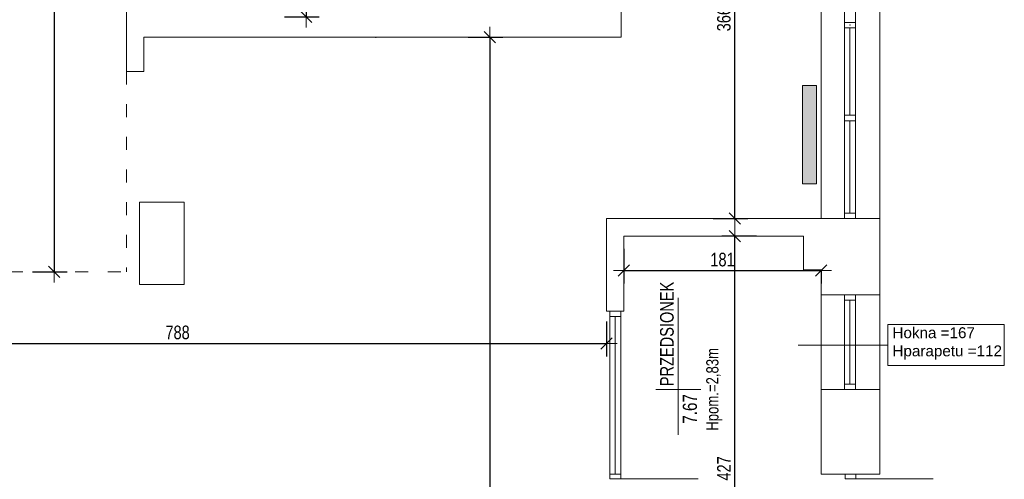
# Model space of a CAD drawing. Header units: millimetres. Extents: x 27490 to 108194, y -40520 to 41185.
# Tile 47 of 65: x 56931 to 57836, y -30321 to -29899. Entities that reach past the tile are written whole.
import ezdxf
from ezdxf.enums import TextEntityAlignment as Align

# ---------------------------------------------------------------- set-up
doc = ezdxf.new("R2010")
doc.units = ezdxf.units.MM
doc.linetypes.add('ACAD_ISO03W100', pattern=[30, 12, -18])
doc.layers.get('0').update_dxf_attribs({"lineweight": 18})
doc.layers.get('Defpoints').update_dxf_attribs({"lineweight": 18})
for name, color, linetype, lineweight in [('BA_met', 7, 'Continuous', 18), ('Cienka', 7, 'Continuous', 18), ('PG_WYMIARY', 1, 'Continuous', 18), ('PG_WYPOSAŻENIE', 1, 'Continuous', 18)]:
    doc.layers.add(name, color=color, linetype=linetype, lineweight=lineweight)
doc.styles.add('BIKTC', font='bikromsw.shx', dxfattribs={"width": 0.8})
doc.styles.add('BIKWYM', font='BIKROMSW.SHX', dxfattribs={"width": 0.8})
doc.styles.add('ROMANS', font='bikromsw.shx', dxfattribs={"width": 0.8})
doc.styles.get("Standard").update_dxf_attribs({"font": 'arial.ttf'})
doc.dimstyles.new('BA_KR_50', dxfattribs={"dimscale": 0.5, "dimtxt": 25, "dimasz": 1.666667, "dimexe": 24, "dimexo": 0, "dimgap": 0, "dimtad": 0, "dimdec": 1, "dimrnd": 0.5, "dimzin": 9, "dimdsep": 46, "dimtxsty": 'BIKWYM', "dimblk": 'WYM-KR', "dimcen": 0, "dimdle": 20, "dimclrd": 256, "dimclre": 256, "dimclrt": 7, "dimadec": 0, "dimazin": 0, "dimtfac": 0.033333, "dimtdec": 1, "dimtmove": 0, "dimatfit": 3, "dimldrblk": 'WYM-KR', "dimfxl": 40, "dimfxlon": 1, "dimtvp": 0.8, "dimtolj": 1, "dimarcsym": 0})

# ---------------------------------------------------------------- blocks, each defined once
blk = doc.blocks.new('bikmet')
blk.add_line((0, 1.65), (0, -1.65))
at = {"style": 'ROMANS', "width": 0.8}
blk.add_attdef('NRPOM', text='', height=1, dxfattribs=at).set_placement((-0.333, 0.333), align=Align.RIGHT)
blk.add_attdef('NWAPOM', (0.25, 0.333), '', height=1, dxfattribs=at)
blk.add_attdef('RAREA', text='', height=1.042, dxfattribs=at).set_placement((-0.333, -0.333), align=Align.TOP_RIGHT)
blk.add_attdef('PODLOGA', text='', height=1.042, dxfattribs=at).set_placement((0.25, -0.333), align=Align.TOP_LEFT)
blk = doc.blocks.new('WYM-KR')
at = {"linetype": 'ByBlock'}
blk.add_line((11.52, 0), (-11.52, 0), dxfattribs=at)
at = {"color": 7, "linetype": 'ByBlock'}
blk.add_line((6.24, 6.24), (-6.24, -6.24), dxfattribs=at)
blk = doc.blocks.new('*D581')
at = {"layer": 'Defpoints', "color": 0, "transparency": 16777216}
for p in [(57588.25, -30098), (57651.44, -30098), (57667.44, -30524.5)]:
    blk.add_point(p, dxfattribs=at)
at = {"layer": 'PG_WYMIARY', "lineweight": -2, "transparency": 16777216}
for p, q in [((57608.25, -30098), (57576.25, -30098)), ((57588.25, -30523.67), (57588.25, -30098.83)), ((57608.25, -30524.5), (57576.25, -30524.5))]:
    blk.add_line(p, q, dxfattribs=at)
at = {"layer": 'PG_WYMIARY', "lineweight": -2, "transparency": 16777216, "xscale": 0.8333333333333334, "yscale": 0.8333333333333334, "zscale": 0.8333333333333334}
for p, rotation in [((57588.25, -30098), 90), ((57588.25, -30524.5), 270)]:
    blk.add_blockref('WYM-KR', p, dxfattribs=dict(at, rotation=rotation))
at = {"layer": 'PG_WYMIARY', "color": 7, "transparency": 16777216, "insert": (57578.25, -30311.25), "char_height": 12.5, "attachment_point": 5, "rotation": 90, "style": 'BIKWYM'}
blk.add_mtext('\\A1;427', dxfattribs=at)
blk = doc.blocks.new('*D582')
at = {"layer": 'Defpoints', "color": 0, "transparency": 16777216}
for p in [(57486.44, -30098), (57667.44, -30129), (57667.44, -30129.72)]:
    blk.add_point(p, dxfattribs=at)
at = {"layer": 'PG_WYMIARY', "lineweight": -2, "transparency": 16777216}
for p, q in [((57486.44, -30109.72), (57486.44, -30141.72)), ((57487.28, -30129.72), (57666.61, -30129.72)), ((57667.44, -30129), (57667.44, -30141.72))]:
    blk.add_line(p, q, dxfattribs=at)
at = {"layer": 'PG_WYMIARY', "lineweight": -2, "transparency": 16777216, "xscale": 0.8333333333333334, "yscale": 0.8333333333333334, "zscale": 0.8333333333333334, "rotation": 180}
blk.add_blockref('WYM-KR', (57486.44, -30129.72), dxfattribs=at)
at = {"layer": 'PG_WYMIARY', "lineweight": -2, "transparency": 16777216, "xscale": 0.8333333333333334, "yscale": 0.8333333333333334, "zscale": 0.8333333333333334}
blk.add_blockref('WYM-KR', (57667.44, -30129.72), dxfattribs=at)
at = {"layer": 'PG_WYMIARY', "color": 7, "transparency": 16777216, "insert": (57576.94, -30119.72), "char_height": 12.5, "attachment_point": 5, "style": 'BIKWYM'}
blk.add_mtext('\\A1;181', dxfattribs=at)
blk = doc.blocks.new('*D583')
at = {"layer": 'Defpoints', "color": 0, "transparency": 16777216}
for p in [(57483.94, -29716), (57588.25, -29716), (57470.44, -30082)]:
    blk.add_point(p, dxfattribs=at)
at = {"layer": 'PG_WYMIARY', "lineweight": -2, "transparency": 16777216}
for p, q in [((57568.25, -29716), (57600.25, -29716)), ((57588.25, -30081.17), (57588.25, -29716.83)), ((57568.25, -30082), (57600.25, -30082))]:
    blk.add_line(p, q, dxfattribs=at)
at = {"layer": 'PG_WYMIARY', "lineweight": -2, "transparency": 16777216, "xscale": 0.8333333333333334, "yscale": 0.8333333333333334, "zscale": 0.8333333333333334}
for p, rotation in [((57588.25, -29716), 90), ((57588.25, -30082), 270)]:
    blk.add_blockref('WYM-KR', p, dxfattribs=dict(at, rotation=rotation))
at = {"layer": 'PG_WYMIARY', "color": 7, "transparency": 16777216, "insert": (57578.25, -29899), "char_height": 12.5, "attachment_point": 5, "rotation": 90, "style": 'BIKWYM'}
blk.add_mtext('\\A1;366', dxfattribs=at)
blk = doc.blocks.new('*D585')
at = {"layer": 'Defpoints', "color": 0, "transparency": 16777216}
for p in [(57047.94, -29784), (57047.94, -29897), (57194.52, -29897)]:
    blk.add_point(p, dxfattribs=at)
at = {"layer": 'PG_WYMIARY', "lineweight": -2, "transparency": 16777216}
for p, q in [((57174.52, -29784), (57206.52, -29784)), ((57194.52, -29784.83), (57194.52, -29896.17)), ((57174.52, -29897), (57206.52, -29897))]:
    blk.add_line(p, q, dxfattribs=at)
at = {"layer": 'PG_WYMIARY', "lineweight": -2, "transparency": 16777216, "xscale": 0.8333333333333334, "yscale": 0.8333333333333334, "zscale": 0.8333333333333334}
for p, rotation in [((57194.52, -29784), 90), ((57194.52, -29897), 270)]:
    blk.add_blockref('WYM-KR', p, dxfattribs=dict(at, rotation=rotation))
at = {"layer": 'PG_WYMIARY', "color": 7, "transparency": 16777216, "insert": (57184.52, -29840.5), "char_height": 12.5, "attachment_point": 5, "rotation": 90, "style": 'BIKWYM'}
blk.add_mtext('\\A1;113', dxfattribs=at)
blk = doc.blocks.new('*D593')
at = {"layer": 'Defpoints', "color": 0, "transparency": 16777216}
for p in [(57470.44, -30082), (56682.44, -30131), (57470.44, -30196.57)]:
    blk.add_point(p, dxfattribs=at)
at = {"layer": 'PG_WYMIARY', "lineweight": -2, "transparency": 16777216}
for p, q in [((56682.44, -30176.57), (56682.44, -30208.57)), ((57470.44, -30176.57), (57470.44, -30208.57)), ((56683.28, -30196.57), (57469.61, -30196.57))]:
    blk.add_line(p, q, dxfattribs=at)
at = {"layer": 'PG_WYMIARY', "lineweight": -2, "transparency": 16777216, "xscale": 0.8333333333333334, "yscale": 0.8333333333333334, "zscale": 0.8333333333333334, "rotation": 180}
blk.add_blockref('WYM-KR', (56682.44, -30196.57), dxfattribs=at)
at = {"layer": 'PG_WYMIARY', "lineweight": -2, "transparency": 16777216, "xscale": 0.8333333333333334, "yscale": 0.8333333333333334, "zscale": 0.8333333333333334}
blk.add_blockref('WYM-KR', (57470.44, -30196.57), dxfattribs=at)
at = {"layer": 'PG_WYMIARY', "color": 7, "transparency": 16777216, "insert": (57076.44, -30186.57), "char_height": 12.5, "attachment_point": 5, "style": 'BIKWYM'}
blk.add_mtext('\\A1;788', dxfattribs=at)
blk = doc.blocks.new('*D594')
at = {"layer": 'Defpoints', "color": 0, "transparency": 16777216}
for p in [(57045.44, -29915.5), (57057.44, -31092), (57363.27, -31092)]:
    blk.add_point(p, dxfattribs=at)
at = {"layer": 'PG_WYMIARY', "lineweight": -2, "transparency": 16777216}
for p, q in [((57343.27, -29915.5), (57375.27, -29915.5)), ((57363.27, -29916.33), (57363.27, -31091.17)), ((57343.27, -31092), (57375.27, -31092))]:
    blk.add_line(p, q, dxfattribs=at)
at = {"layer": 'PG_WYMIARY', "lineweight": -2, "transparency": 16777216, "xscale": 0.8333333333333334, "yscale": 0.8333333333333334, "zscale": 0.8333333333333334}
for p, rotation in [((57363.27, -29915.5), 90), ((57363.27, -31092), 270)]:
    blk.add_blockref('WYM-KR', p, dxfattribs=dict(at, rotation=rotation))
at = {"layer": 'PG_WYMIARY', "color": 7, "transparency": 16777216, "insert": (57353.27, -30503.75), "char_height": 12.5, "attachment_point": 5, "rotation": 90, "style": 'BIKWYM'}
blk.add_mtext('\\A1;1177', dxfattribs=at)
blk = doc.blocks.new('*D595')
at = {"layer": 'Defpoints', "color": 0, "transparency": 16777216}
for p in [(57042.44, -29305), (56682.44, -30131), (56963.16, -30131)]:
    blk.add_point(p, dxfattribs=at)
at = {"layer": 'PG_WYMIARY', "lineweight": -2, "transparency": 16777216}
for p, q in [((56983.16, -29305), (56951.16, -29305)), ((56963.16, -29305.83), (56963.16, -30130.17)), ((56943.16, -30131), (56975.16, -30131))]:
    blk.add_line(p, q, dxfattribs=at)
at = {"layer": 'PG_WYMIARY', "lineweight": -2, "transparency": 16777216, "xscale": 0.8333333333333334, "yscale": 0.8333333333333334, "zscale": 0.8333333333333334}
for p, rotation in [((56963.16, -29305), 90), ((56963.16, -30131), 270)]:
    blk.add_blockref('WYM-KR', p, dxfattribs=dict(at, rotation=rotation))
at = {"layer": 'PG_WYMIARY', "color": 7, "transparency": 16777216, "insert": (56953.16, -29718), "char_height": 12.5, "attachment_point": 5, "rotation": 90, "style": 'BIKWYM'}
blk.add_mtext('\\A1;826', dxfattribs=at)

msp = doc.modelspace()

# ---------------------------------------------------------------- hatches: boundary and pattern name
at = {"true_color": 0xf26722}
h = msp.add_hatch(color=30, dxfattribs=at)
h.dxf.hatch_style = 1
h.paths.add_polyline_path([(57650.35, -30050.02), (57663.19, -30050.02), (57663.21, -29960.02), (57650.37, -29960.02)])

# ---------------------------------------------------------------- linework, layer by layer
at = {"lineweight": 20}
for p, q in [((57721.44, -29456.44), (57721.44, -30316.5)), ((57483.94, -29915.5), (57483.94, -29716)), ((57667.44, -29716), (57667.44, -30082)), ((57029.44, -29947), (57029.44, -29892)), ((57045.44, -29947), (57045.44, -29915.5)), ((57045.44, -29915.5), (57483.94, -29915.5)), ((57258.44, -29916), (57258.44, -29915.5)), ((57042.44, -29947), (57029.44, -29947)), ((57029.44, -29947), (57045.44, -29947)), ((57082.44, -30067), (57041.44, -30067)), ((57041.44, -30142.5), (57041.44, -30067)), ((57082.44, -30142.5), (57082.44, -30067)), ((57470.44, -30082), (57470.44, -30167)), ((57470.44, -30082), (57721.44, -30082)), ((57486.44, -30098), (57486.44, -30167)), ((57486.44, -30098), (57651.44, -30098)), ((57651.44, -30098), (57651.44, -30129)), ((57651.44, -30129), (57667.44, -30129)), ((57667.44, -30129), (57667.44, -30316.5)), ((57082.44, -30142.5), (57041.44, -30142.5)), ((57667.44, -30152), (57721.44, -30152)), ((57470.44, -30167), (57486.44, -30167)), ((57473.44, -30167), (57473.44, -30320.75)), ((57483.44, -30167), (57483.44, -30320.75)), ((57473.44, -30172), (57483.44, -30172)), ((57478.44, -30172), (57478.44, -30316.5)), ((57667.44, -30239), (57721.44, -30239)), ((57483.44, -30316.5), (57473.44, -30316.5)), ((57473.44, -30316.5), (57473.44, -30320.75)), ((57473.44, -30320.75), (57483.44, -30320.75)), ((57478.44, -30320.75), (57554.44, -30320.75)), ((57483.44, -30316.5), (57483.44, -30320.75)), ((57667.44, -30316.5), (57721.44, -30316.5)), ((57689.44, -30316.5), (57689.44, -30320.75)), ((57689.44, -30320.75), (57699.44, -30320.75)), ((57694.44, -30320.75), (57770.44, -30320.75)), ((57699.44, -30316.5), (57699.44, -30320.75))]:
    msp.add_line(p, q, dxfattribs=at)
for p, q in [((57688.94, -29902), (57688.94, -30082)), ((57688.94, -29902), (57698.94, -29902)), ((57698.94, -29902), (57698.94, -30082)), ((57688.94, -29907), (57698.94, -29907)), ((57693.94, -29907), (57693.94, -29987.25)), ((57688.94, -29987.25), (57698.94, -29987.25)), ((57688.94, -29992.25), (57698.94, -29992.25)), ((57693.94, -29992.25), (57693.94, -30077)), ((57688.94, -30077), (57698.94, -30077)), ((57688.94, -30082), (57698.94, -30082)), ((57688.94, -30152), (57698.94, -30152)), ((57688.94, -30152), (57688.94, -30239)), ((57688.94, -30157), (57698.94, -30157)), ((57693.94, -30157), (57693.94, -30234)), ((57698.94, -30239), (57698.94, -30152)), ((57688.94, -30234), (57698.94, -30234)), ((57688.94, -30239), (57698.94, -30239))]:
    msp.add_line(p, q)
at = {"linetype": 'ACAD_ISO03W100'}
for p in [(57029.44, -29947), (56682.44, -30131)]:
    msp.add_line(p, (57029.44, -30131), dxfattribs=at)
for points in [[(57688.94, -29886.5), (57698.94, -29886.5), (57698.94, -29902), (57688.94, -29902)], [(57663.17, -30050.02), (57650.33, -30050.02), (57650.35, -29960.02), (57663.19, -29960.02)], [(57663.19, -30050.02), (57650.35, -30050.02), (57650.37, -29960.02), (57663.21, -29960.02)]]:
    msp.add_lwpolyline(points, close=True)
msp.add_point((57693.94, -29904.5))
msp.add_point((57693.94, -29904.5))
msp.add_point((57693.94, -29904.5))
msp.add_point((57693.94, -29904.5))
at = {"layer": 'BA_met', "color": 18, "true_color": 0x000000}
msp.add_line((57536.26, -30280.36), (57536.26, -30154.84), dxfattribs=at)
at = {"layer": 'Cienka'}
msp.add_line((57646.27, -30198.12), (57728.83, -30198.12), dxfattribs=at)
msp.add_lwpolyline([(57835.75, -30179.34), (57835.75, -30216.91), (57728.83, -30216.91), (57728.83, -30179.34)], close=True, dxfattribs=at)

# ---------------------------------------------------------------- block references
at = {"layer": 'BA_met', "color": 18, "true_color": 0x000000, "xscale": 12.5, "yscale": 12.5, "zscale": 12.5, "rotation": 90}
msp.add_blockref('bikmet', (57536.26, -30238.94), dxfattribs=at).add_auto_attribs({'NWAPOM': 'PRZEDSIONEK', 'RAREA': '7.67'})

# ---------------------------------------------------------------- texts
at = {"insert": (57733.04, -30181.76), "char_height": 10, "attachment_point": 1}
msp.add_mtext_dynamic_manual_height_columns('Hokna =167\\PHparapetu =112', width=650.6795, gutter_width=50, heights=[0], dxfattribs=at)
at = {"layer": 'PG_WYPOSAŻENIE', "color": 18, "true_color": 0x000000, "insert": (57561.98, -30276.69), "char_height": 11.25, "attachment_point": 1, "rotation": 90, "style": 'BIKTC'}
msp.add_mtext_dynamic_manual_height_columns('Hpom.=2,83m', width=976.0193, gutter_width=75, heights=[0], dxfattribs=at)

# ---------------------------------------------------------------- dimensions: what is measured, and where the dimension line sits
at = {"layer": 'PG_WYMIARY'}
for base, p1, p2, picture, middle in [((56963.16, -30131), (57042.44, -29305), (56682.44, -30131), '*D595', (56953.16, -29718)), ((57588.25, -29716), (57470.44, -30082), (57483.94, -29716), '*D583', (57578.25, -29899)), ((57194.52, -29897), (57047.94, -29784), (57047.94, -29897), '*D585', (57184.52, -29840.5)), ((57363.27064143, -31091.99967447), (57045.44237237, -29915.49967447), (57057.44237237, -31091.99967447), '*D594', (57353.27064143, -30503.74967447)), ((57588.24622657, -30097.99967447), (57667.44237237, -30524.49967447), (57651.44237237, -30097.99967447), '*D581', (57578.24622657, -30311.24967447))]:
    dim = msp.add_linear_dim(base=base, p1=p1, p2=p2, angle=90, dimstyle='BA_KR_50', override={"dimdec": 0, "dimtmove": 1}, dxfattribs=at)
    dim.commit()
    dim.dimension.update_dxf_attribs({"geometry": picture, "text_midpoint": middle})
for base, p1, p2, picture, middle in [((57470.44, -30196.57), (56682.44, -30131), (57470.44, -30082), '*D593', (57076.44, -30186.57)), ((57667.44, -30129.72), (57486.44, -30098), (57667.44, -30129), '*D582', (57576.94, -30119.72))]:
    dim = msp.add_linear_dim(base=base, p1=p1, p2=p2, dimstyle='BA_KR_50', override={"dimdec": 0, "dimtmove": 1}, dxfattribs=at)
    dim.commit()
    dim.dimension.update_dxf_attribs({"geometry": picture, "text_midpoint": middle})

doc.saveas('drawing.dxf')
